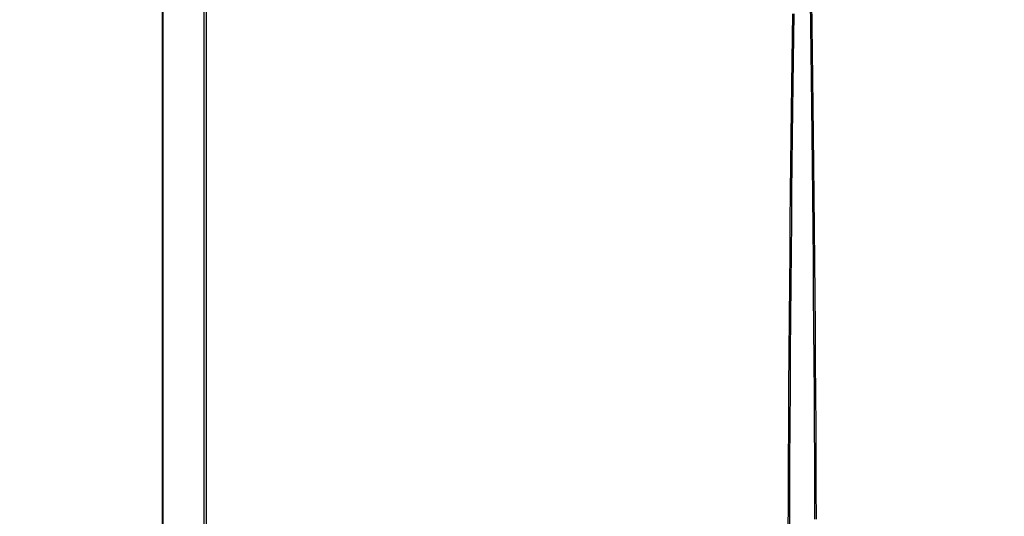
# Model space of a CAD drawing. Header units: centimetres. Extents: x 1912 to 37354, y 4932 to 6633.
# Tile 41 of 236: x 13848 to 13894, y 5695 to 5718. Entities that reach past the tile are written whole.
import ezdxf
from ezdxf import colors
from ezdxf.entities.mleader import LeaderData, LeaderLine
from ezdxf.math import Vec2, Vec3

# ---------------------------------------------------------------- set-up
doc = ezdxf.new("R2010")
doc.units = ezdxf.units.CM
doc.layers.add('$_urządzenia', color=250, linetype='Continuous')
doc.layers.add('IS_Opis', color=250, linetype='Continuous', lineweight=9)
doc.styles.add('styl1', font='ARIALN.TTF')

# ---------------------------------------------------------------- blocks, each defined once
blk = doc.blocks.new('A$C92957c0b')
at = {"layer": '$_urządzenia'}
for p, q in [((-300, -1125.6), (-300, -30.4)), ((-299.63, -1125.6), (-299.63, -30.4)), ((-280.56, -30.4), (-280.56, -1125.6)), ((-279.34, -1127), (-279.34, -29))]:
    blk.add_line(p, q, dxfattribs=at)
for points in [[(-6.56, -407.83), (-6.49, -390.85), (-6.41, -373.58), (-6.31, -356.09), (-6.21, -338.94), (-6.09, -322.24), (-5.97, -305.88), (-5.84, -290.14), (-5.71, -275.14), (-5.57, -260.76), (-5.43, -246.92), (-5.29, -233.62), (-5.15, -220.86), (-5.01, -208.54), (-4.87, -196.63), (-4.72, -185.16), (-4.58, -174.07), (-4.43, -163.35)], [(-5.87, -407.82), (-5.8, -390.85), (-5.72, -373.58), (-5.63, -356.08), (-5.53, -338.93), (-5.42, -322.23), (-5.3, -305.88), (-5.18, -290.14), (-5.05, -275.14), (-4.92, -260.76), (-4.79, -246.92), (-4.66, -233.62), (-4.52, -220.87), (-4.39, -208.54), (-4.25, -196.64), (-4.11, -185.17), (-3.97, -174.07), (-3.84, -163.35)], [(3.76, -157.49), (3.91, -169.07), (4.06, -181.07), (4.21, -193.57), (4.37, -206.61), (4.52, -220.16), (4.66, -234.21), (4.81, -248.83), (4.95, -263.94), (5.09, -279.27), (5.22, -294.87), (5.34, -310.68), (5.45, -326.33), (5.55, -341.75), (5.64, -357), (5.71, -371.89), (5.78, -386.32), (5.84, -400.4)], [(4.35, -157.49), (4.51, -169.06), (4.67, -181.06), (4.83, -193.57), (4.99, -206.61), (5.15, -220.16), (5.3, -234.2), (5.45, -248.82), (5.6, -263.94), (5.75, -279.27), (5.88, -294.87), (6.01, -310.68), (6.12, -326.33), (6.23, -341.75), (6.32, -357), (6.4, -371.89), (6.47, -386.33), (6.53, -400.4)]]:
    blk.add_lwpolyline(points, dxfattribs=at)

msp = doc.modelspace()

# ---------------------------------------------------------------- block references
at = {"layer": '$_urządzenia', "xscale": 0.1, "yscale": 0.1, "zscale": 0.1}
msp.add_blockref('A$C92957c0b', (13884.638, 5734.494), dxfattribs=at)

# ---------------------------------------------------------------- leaders
at = {"layer": 'IS_Opis'}
ml = msp.add_multileader_mtext('Standard', dxfattribs=at)
ml.set_content('Projektowany kocioł gazowy 1-funkcyjny 100kW z zamkniętą komorą spalania. Kotły zamontować na prefabrykowanym stelażu', color=256, style='styl1')
ml.set_leader_properties()
ml.build(insert=Vec2(0, 0))
ml.multileader.update_dxf_attribs({"dogleg_length": 5, "arrow_head_size": 7.5})
ctx = ml.context
ctx.base_point, ctx.char_height, ctx.arrow_head_size, ctx.landing_gap_size, ctx.plane_origin = Vec3(13594.447, 5786.957), 12, 7.5, 5, Vec3(14031.09, 5884.081)
ctx.text_align_type = 2
notes = []
notes.append((ctx, [(1, (1, 1, 0), (13884.638, 5786.957), (-1, 0), 18.917, [(2, [(13884.638, 5734.494), (14044.638, 5734.494), (13964.638, 5734.494)], 0, [])])]))
ctx.mtext.insert, ctx.mtext.width, ctx.mtext.defined_height, ctx.mtext.alignment, ctx.mtext.flow_direction = Vec3(13860.721, 5794.721), 272.7828, 76.915, 3, 5
for ctx, leaders in notes:
    for number, flags, end, landing, length, lines in leaders:
        leader = LeaderData()
        leader.index, (leader.has_last_leader_line, leader.has_dogleg_vector, leader.attachment_direction) = number, flags
        leader.last_leader_point, leader.dogleg_vector, leader.dogleg_length = Vec3(end), Vec3(landing), length
        for number, points, colour, breaks in lines:
            line = LeaderLine()
            line.index, line.vertices, line.color, line.breaks = number, Vec3.list(points), colors.encode_raw_color(colour), breaks
            leader.lines.append(line)
        ctx.leaders.append(leader)

doc.saveas('drawing.dxf')
